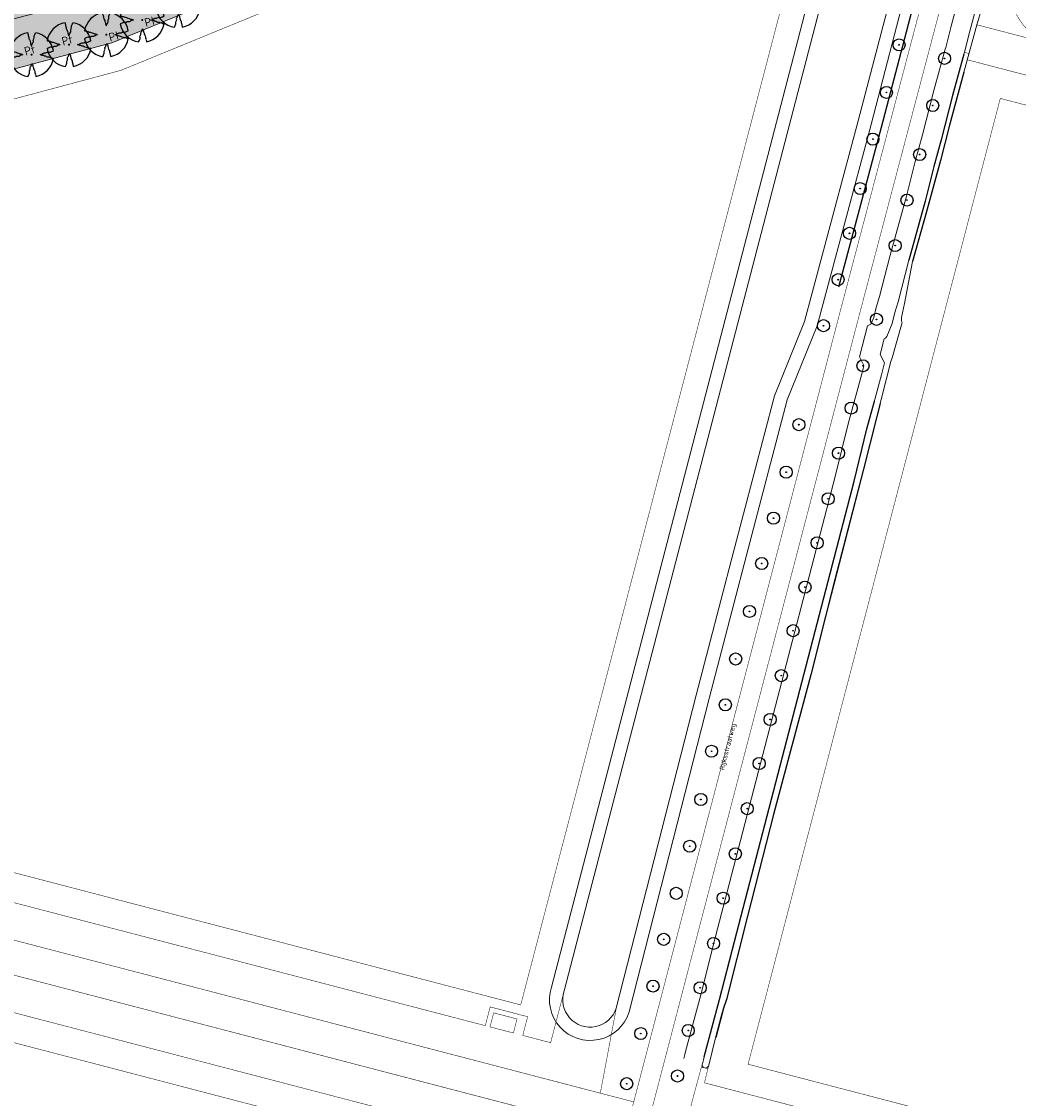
# Model space of a CAD drawing. Header units: metres. Extents: x 102000 to 105000, y 414600 to 420766.
# Tile 165 of 206: x 103392 to 103598, y 419170 to 419392. Entities that reach past the tile are written whole.
import ezdxf

# ---------------------------------------------------------------- set-up
doc = ezdxf.new("R2010")
doc.units = ezdxf.units.M
doc.layers.get('0').update_dxf_attribs({"color": 8})
for name, color, linetype, lineweight in [('00-Ontwerp DKIV', 8, 'Continuous', 0), ('N-GV-GR-BOOM-S', 7, 'Continuous', 25), ('N-RO-WH-WATERLIJN', 150, 'Continuous', 18), ('N-WE-GR-BOOM-T35-500', 50, 'Continuous', 35), ('N-WE-GR-GRAS-A', 252, 'Continuous', 18), ('N-WE-GR-HEESTERS-5 SOORTEN-A', 252, 'Continuous', 18), ('N-WE-GR-HEESTERS-5 SOORTEN-G', 2, 'Continuous', 18), ('N-WE-GR-OEVERBEPLANTING-A', 252, 'Continuous', 18), ('N-WE-GR-RUBUS 2 SOORTEN-G', 3, 'Continuous', 18), ('N-WE-GW-TALUDLIJN-G', 90, 'Continuous', 18), ('N-WE-WH-WATERLIJN-G', 150, 'Continuous', 5)]:
    doc.layers.add(name, color=color, linetype=linetype, lineweight=lineweight)
doc.styles.add('MtXpl_NLCS-ISO', font='NLCS-ISO.ttf')
doc.styles.add('NLCS-ISO-M500-T35', font='NLCS-ISO.ttf', dxfattribs={"height": 1.75})

# ---------------------------------------------------------------- blocks, each defined once
blk = doc.blocks.new('N-SGR-BOOM_1E GROOTTE')
at = {"ltscale": 0.1}
h = blk.add_hatch(color=256, dxfattribs=at)
edge = h.paths.add_edge_path()
edge.add_arc((0, 0), 0.15, 0, 360)
at = {"flags": 128}
for points in [[(-0.52, 2.96), (-0.51, 2.79), (-0.46, 2.71), (-0.45, 2.62), (-0.45, 2.56), (-0.41, 2.45), (-0.37, 2.32), (-0.36, 2.13), (-0.29, 2.04), (-0.23, 1.93), (-0.2, 1.77), (-0.14, 1.59), (-0.13, 1.45), (-0.09, 1.35), (-0.04, 1.25), (0, 1.18), (0.06, 1.4), (0.13, 1.52), (0.19, 1.64), (0.24, 1.72), (0.25, 1.83), (0.23, 1.95), (0.26, 2.04), (0.31, 2.15), (0.35, 2.3), (0.34, 2.36), (0.34, 2.5), (0.38, 2.62), (0.43, 2.71), (0.47, 2.82), (0.53, 2.96)], [(-2.96, 0.52), (-2.79, 0.51), (-2.7, 0.46), (-2.62, 0.45), (-2.55, 0.45), (-2.45, 0.41), (-2.32, 0.36), (-2.13, 0.35), (-2.04, 0.28), (-1.92, 0.23), (-1.77, 0.2), (-1.59, 0.13), (-1.45, 0.13), (-1.34, 0.08), (-1.25, 0.04), (-1.18, 0), (-1.4, -0.07), (-1.52, -0.13), (-1.64, -0.2), (-1.72, -0.25), (-1.83, -0.25), (-1.95, -0.24), (-2.04, -0.26), (-2.15, -0.32), (-2.3, -0.36), (-2.36, -0.35), (-2.5, -0.35), (-2.62, -0.39), (-2.71, -0.43), (-2.82, -0.47), (-2.95, -0.54)], [(2.95, -0.51), (2.78, -0.5), (2.7, -0.45), (2.62, -0.44), (2.55, -0.45), (2.44, -0.4), (2.31, -0.36), (2.12, -0.35), (2.03, -0.28), (1.92, -0.22), (1.76, -0.19), (1.59, -0.13), (1.45, -0.13), (1.34, -0.08), (1.24, -0.03), (1.17, 0.01), (1.39, 0.07), (1.51, 0.14), (1.63, 0.2), (1.71, 0.25), (1.82, 0.25), (1.94, 0.24), (2.03, 0.27), (2.14, 0.32), (2.29, 0.36), (2.35, 0.35), (2.49, 0.35), (2.61, 0.39), (2.71, 0.44), (2.81, 0.48), (2.95, 0.54)], [(-0.48, -2.96), (-0.41, -2.82), (-0.37, -2.72), (-0.33, -2.62), (-0.29, -2.5), (-0.29, -2.36), (-0.3, -2.3), (-0.26, -2.15), (-0.21, -2.04), (-0.18, -1.95), (-0.19, -1.83), (-0.19, -1.72), (-0.14, -1.64), (-0.07, -1.53), (-0.01, -1.4), (0.06, -1.18), (0.09, -1.25), (0.14, -1.35), (0.19, -1.46), (0.19, -1.6), (0.25, -1.77), (0.28, -1.93), (0.34, -2.04), (0.41, -2.13), (0.42, -2.32), (0.46, -2.45), (0.51, -2.56), (0.5, -2.63), (0.52, -2.71), (0.57, -2.79), (0.58, -2.94)]]:
    blk.add_lwpolyline(points, dxfattribs=at)
for start, end in [(100.0002, 170.1098), (10.2999, 79.792), (190.3241, 260.8433), (281.0946, 350.0621)]:
    blk.add_arc((0, 0), 3, start, end)

msp = doc.modelspace()

# ---------------------------------------------------------------- hatches: boundary and pattern name
at = {"ltscale": 0.1}
h = msp.add_hatch(color=256, dxfattribs=at)
edge = h.paths.add_edge_path()
edge.add_arc((103572.98, 419387.51), 0.075, 0, 360)
h = msp.add_hatch(color=256, dxfattribs=at)
edge = h.paths.add_edge_path()
edge.add_arc((103582.38, 419384.73), 0.075, 0, 360)
h = msp.add_hatch(color=256, dxfattribs=at)
edge = h.paths.add_edge_path()
edge.add_arc((103570.36, 419377.7), 0.075, 0, 360)
h = msp.add_hatch(color=256, dxfattribs=at)
edge = h.paths.add_edge_path()
edge.add_arc((103579.93, 419375), 0.075, 0, 360)
h = msp.add_hatch(color=256, dxfattribs=at)
edge = h.paths.add_edge_path()
edge.add_arc((103567.58, 419368.04), 0.075, 0, 360)
h = msp.add_hatch(color=256, dxfattribs=at)
edge = h.paths.add_edge_path()
edge.add_arc((103577.23, 419364.85), 0.075, 0, 360)
h = msp.add_hatch(color=256, dxfattribs=at)
edge = h.paths.add_edge_path()
edge.add_arc((103564.96, 419357.82), 0.075, 0, 360)
h = msp.add_hatch(color=256, dxfattribs=at)
edge = h.paths.add_edge_path()
edge.add_arc((103574.61, 419355.45), 0.075, 0, 360)
h = msp.add_hatch(color=256, dxfattribs=at)
edge = h.paths.add_edge_path()
edge.add_arc((103562.75, 419348.58), 0.075, 0, 360)
h = msp.add_hatch(color=256, dxfattribs=at)
edge = h.paths.add_edge_path()
edge.add_arc((103572.16, 419346.04), 0.075, 0, 360)
h = msp.add_hatch(color=256, dxfattribs=at)
edge = h.paths.add_edge_path()
edge.add_arc((103560.38, 419339.01), 0.075, 0, 360)
h = msp.add_hatch(color=256, dxfattribs=at)
edge = h.paths.add_edge_path()
edge.add_arc((103557.36, 419329.49), 0.075, 0, 360)
h = msp.add_hatch(color=256, dxfattribs=at)
edge = h.paths.add_edge_path()
edge.add_arc((103568.31, 419330.8), 0.075, 0, 360)
h = msp.add_hatch(color=256, dxfattribs=at)
edge = h.paths.add_edge_path()
edge.add_arc((103565.53, 419321.22), 0.075, 0, 360)
h = msp.add_hatch(color=256, dxfattribs=at)
edge = h.paths.add_edge_path()
edge.add_arc((103552.29, 419309.04), 0.075, 0, 360)
h = msp.add_hatch(color=256, dxfattribs=at)
edge = h.paths.add_edge_path()
edge.add_arc((103560.46, 419303.15), 0.075, 0, 360)
h = msp.add_hatch(color=256, dxfattribs=at)
edge = h.paths.add_edge_path()
edge.add_arc((103549.67, 419299.22), 0.075, 0, 360)
h = msp.add_hatch(color=256, dxfattribs=at)
edge = h.paths.add_edge_path()
edge.add_arc((103558.34, 419293.74), 0.075, 0, 360)
h = msp.add_hatch(color=256, dxfattribs=at)
edge = h.paths.add_edge_path()
edge.add_arc((103547.05, 419289.73), 0.075, 0, 360)
h = msp.add_hatch(color=256, dxfattribs=at)
edge = h.paths.add_edge_path()
edge.add_arc((103556.07, 419284.63), 0.075, 0, 360)
h = msp.add_hatch(color=256, dxfattribs=at)
edge = h.paths.add_edge_path()
edge.add_arc((103544.6, 419280.35), 0.075, 0, 360)
h = msp.add_hatch(color=256, dxfattribs=at)
edge = h.paths.add_edge_path()
edge.add_arc((103553.54, 419275.47), 0.075, 0, 360)
h = msp.add_hatch(color=256, dxfattribs=at)
edge = h.paths.add_edge_path()
edge.add_arc((103542.07, 419270.46), 0.075, 0, 360)
h = msp.add_hatch(color=256, dxfattribs=at)
edge = h.paths.add_edge_path()
edge.add_arc((103551.08, 419266.47), 0.075, 0, 360)
h = msp.add_hatch(color=256, dxfattribs=at)
edge = h.paths.add_edge_path()
edge.add_arc((103539.22, 419260.63), 0.075, 0, 360)
h = msp.add_hatch(color=256, dxfattribs=at)
edge = h.paths.add_edge_path()
edge.add_arc((103548.65, 419257.19), 0.075, 0, 360)
h = msp.add_hatch(color=256, dxfattribs=at)
edge = h.paths.add_edge_path()
edge.add_arc((103537.09, 419251.14), 0.075, 0, 360)
h = msp.add_hatch(color=256, dxfattribs=at)
edge = h.paths.add_edge_path()
edge.add_arc((103546.36, 419248.11), 0.075, 0, 360)
h = msp.add_hatch(color=256, dxfattribs=at)
edge = h.paths.add_edge_path()
edge.add_arc((103534.25, 419241.56), 0.075, 0, 360)
h = msp.add_hatch(color=256, dxfattribs=at)
edge = h.paths.add_edge_path()
edge.add_arc((103544.07, 419239.03), 0.075, 0, 360)
h = msp.add_hatch(color=256, dxfattribs=at)
edge = h.paths.add_edge_path()
edge.add_arc((103532.02, 419231.59), 0.075, 0, 360)
h = msp.add_hatch(color=256, dxfattribs=at)
edge = h.paths.add_edge_path()
edge.add_arc((103541.62, 419229.7), 0.075, 0, 360)
h = msp.add_hatch(color=256, dxfattribs=at)
edge = h.paths.add_edge_path()
edge.add_arc((103529.73, 419221.93), 0.075, 0, 360)
h = msp.add_hatch(color=256, dxfattribs=at)
edge = h.paths.add_edge_path()
edge.add_arc((103539.16, 419220.38), 0.075, 0, 360)
h = msp.add_hatch(color=256, dxfattribs=at)
edge = h.paths.add_edge_path()
edge.add_arc((103536.63, 419211.19), 0.075, 0, 360)
h = msp.add_hatch(color=256, dxfattribs=at)
edge = h.paths.add_edge_path()
edge.add_arc((103524.35, 419202.7), 0.075, 0, 360)
h = msp.add_hatch(color=256, dxfattribs=at)
edge = h.paths.add_edge_path()
edge.add_arc((103534.66, 419201.86), 0.075, 0, 360)
h = msp.add_hatch(color=256, dxfattribs=at)
edge = h.paths.add_edge_path()
edge.add_arc((103522.15, 419193.04), 0.075, 0, 360)
h = msp.add_hatch(color=256, dxfattribs=at)
edge = h.paths.add_edge_path()
edge.add_arc((103531.88, 419192.7), 0.075, 0, 360)
h = msp.add_hatch(color=256, dxfattribs=at)
edge = h.paths.add_edge_path()
edge.add_arc((103519.61, 419183.22), 0.075, 0, 360)
h = msp.add_hatch(color=256, dxfattribs=at)
edge = h.paths.add_edge_path()
edge.add_arc((103529.43, 419183.86), 0.075, 0, 360)
h = msp.add_hatch(color=256, dxfattribs=at)
edge = h.paths.add_edge_path()
edge.add_arc((103516.71, 419172.87), 0.075, 0, 360)
h = msp.add_hatch(color=256, dxfattribs=at)
edge = h.paths.add_edge_path()
edge.add_arc((103527.22, 419174.46), 0.075, 0, 360)
at = {"layer": 'N-WE-GR-GRAS-A'}
h = msp.add_hatch(dxfattribs=at)
h.set_pattern_fill('AGR-GRAS_01-SO', color=256, scale=0.1, pattern_type=2)
h.set_pattern_definition([(0, (0, 500), (2.5, 2.5), [0.3, -2]), (45, (1, 500.5), (-0.282842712, 4.666904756), [0.3, -2]), (30, (0.2, 500.3), (0.568653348, 3.21506351), [0.3, -2]), (15, (0.8, 501.2), (0.964067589, 1.8112354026), [0.3, -2]), (135, (0.4, 505), (-0.070710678, -1.6263455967), [0.3, -2]), (150, (3, 501), (0.5392304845, -1.4660254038), [0.3, -2]), (165, (0.6, 500.1), (0.358630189, -1.752536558), [0.3, -2]), (85, (1, 501), (-2.181693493, 2.600041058), [0.3, -2]), (100, (0, 500), (-2.780294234, 1.946782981), [0.3, -2])])
edge = h.paths.add_edge_path()
edge.add_line((103210.11, 419417.08), (103217.93, 419417.64))
edge.add_line((103217.93, 419417.64), (103234.08, 419357.33))
edge.add_line((103234.08, 419357.33), (103254.83, 419362.93))
edge.add_line((103254.83, 419362.93), (103256.39, 419357.1))
edge.add_line((103256.39, 419357.1), (103316.6, 419373.21))
edge.add_line((103316.6, 419373.21), (103315.01, 419379.16))
edge.add_line((103315.01, 419379.16), (103385.83, 419398.26))
edge.add_line((103385.83, 419398.26), (103387.46, 419392.18))
edge.add_line((103387.46, 419392.18), (103406.53, 419397.2))
edge.add_line((103406.53, 419397.2), (103442.3, 419411.88))
edge.add_line((103442.3, 419411.88), (103439.47, 419418.78))
edge.add_line((103439.47, 419418.78), (103529.82, 419455.2))
edge.add_line((103529.82, 419455.2), (103532.43, 419448.85))
edge.add_line((103532.43, 419448.85), (103572.69, 419465.37))
edge.add_line((103572.69, 419465.37), (103581.63, 419492.91))
edge.add_line((103581.63, 419492.91), (103389.09, 419415.29))
edge.add_line((103389.09, 419415.29), (103250.81, 419378))
edge.add_arc((103249.58, 419382.59), 4.75, 194.9859, 285.093, ccw=False)
edge.add_line((103244.99, 419381.36), (103235.55, 419416.53))
edge.add_arc((103233.71, 419415.74), 2, 23.2211, 91.1811)
edge.add_line((103233.67, 419417.74), (103220.41, 419417.47))
edge.add_line((103220.41, 419417.47), (103210.11, 419417.08))
at = {"layer": 'N-WE-GR-HEESTERS-5 SOORTEN-A'}
h = msp.add_hatch(dxfattribs=at)
h.set_pattern_fill('GOST_GLASS', color=256, scale=0.25)
h.paths.add_polyline_path([(103210.11, 419417.08), (103230.77, 419339.89), (103410.33, 419387.95), (103568.8, 419452.96), (103572.69, 419465.37), (103532.43, 419448.85), (103529.82, 419455.2), (103439.47, 419418.78), (103442.3, 419411.88), (103407.13, 419397.45), (103387.46, 419392.18), (103385.83, 419398.26), (103315.01, 419379.16), (103316.6, 419373.21), (103256.39, 419357.1), (103254.83, 419362.93), (103234.08, 419357.33), (103217.93, 419417.64)])
at = {"layer": 'N-WE-GR-OEVERBEPLANTING-A'}
h = msp.add_hatch(dxfattribs=at)
h.set_pattern_fill('AGR-BEPLANTING_SOORT_01-SO', color=256, scale=0.1, pattern_type=2)
h.set_pattern_definition([(60, (103582.13463, 419496.0748), (-0.2886752, 0.4999999), [0.144338, -0.433013]), (120, (103582.13463, 419496.0748), (-0.5773502, -1e-07), [0.144338, -0.433013]), (270, (103582.13463, 419496.07482), (0.288675, -0.5), [0.125, -0.875])])
edge = h.paths.add_edge_path()
edge.add_line((103568.8, 419452.96), (103581.63, 419492.91))
edge.add_line((103581.63, 419492.91), (103389.09, 419415.29))
edge.add_line((103389.09, 419415.29), (103250.81, 419378))
edge.add_arc((103249.58, 419382.59), 4.75, 194.9859, 285.093, ccw=False)
edge.add_line((103244.99, 419381.36), (103235.55, 419416.53))
edge.add_arc((103233.71, 419415.74), 2, 23.2211, 91.1804)
edge.add_line((103233.67, 419417.74), (103220.41, 419417.47))
edge.add_arc((103220.27, 419423.92), 6.45, 181.2023, 271.2023, ccw=False)
edge.add_line((103213.82, 419423.78), (103213.82, 419425.02))
edge.add_arc((103220.51, 419424.52), 6.71, 93.3467, 175.7141, ccw=False)
edge.add_line((103220.12, 419431.22), (103239.06, 419431.62))
edge.add_line((103239.06, 419431.62), (103291.97, 419438.06))
edge.add_line((103291.97, 419438.06), (103374.13, 419460.22))
edge.add_line((103374.13, 419460.22), (103571.21, 419539.65))
edge.add_line((103571.21, 419539.65), (103602.95, 419530.99))
edge.add_line((103602.95, 419530.99), (103600.56, 419527.5))
edge.add_line((103600.56, 419527.5), (103571.46, 419535.44))
edge.add_line((103571.46, 419535.44), (103375.41, 419456.41))
edge.add_line((103375.41, 419456.41), (103292.05, 419433.93))
edge.add_line((103292.05, 419433.93), (103239.14, 419428.02))
edge.add_line((103239.14, 419428.02), (103220.19, 419427.62))
edge.add_arc((103220.27, 419423.92), 3.7, 91.2023, 271.2023)
edge.add_line((103220.35, 419420.22), (103235.55, 419420.53))
edge.add_arc((103235.43, 419418.04), 2.5, 14.9905, 87.3009, ccw=False)
edge.add_line((103237.84, 419418.68), (103247.64, 419382.07))
edge.add_line((103247.64, 419382.07), (103247.62, 419382.16))
edge.add_arc((103249.57, 419382.58), 1.99, 192.1416, 259.5061)
edge.add_line((103249.21, 419380.62), (103250.1, 419380.66))
edge.add_line((103250.1, 419380.66), (103388.17, 419417.89))
edge.add_line((103388.17, 419417.89), (103582.13, 419496.07))
edge.add_arc((103582.99, 419494.36), 1.91, -12.4829, 116.4606, ccw=False)
edge.add_line((103584.86, 419493.95), (103571.98, 419454.28))
edge.add_line((103571.98, 419454.28), (103568.8, 419452.96))

# ---------------------------------------------------------------- linework, layer by layer
for p, q in [((103569.37, 419370.52), (103577.06, 419400)), ((103586.37, 419385.59), (103584.03, 419377.08)), ((103586.36, 419381.9), (103583.35, 419370.66)), ((103584.03, 419377.08), (103581.68, 419367.92)), ((103560.56, 419337.54), (103569.37, 419370.52)), ((103583.35, 419370.66), (103581.55, 419363.64)), ((103581.68, 419367.92), (103580.18, 419362.39)), ((103580.18, 419362.39), (103578.37, 419355.25)), ((103581.55, 419363.64), (103578.6, 419352.81)), ((103578.37, 419355.25), (103575, 419343.06)), ((103578.6, 419352.81), (103575.78, 419342.76)), ((103566.33, 419308.21), (103567.87, 419313.88)), ((103569.07, 419313.42), (103568.3, 419310.46)), ((103568.3, 419310.46), (103565.6, 419299.82)), ((103563.68, 419297.38), (103566.33, 419308.21)), ((103565.6, 419299.82), (103557.83, 419269.66)), ((103538.95, 419202.27), (103563.68, 419297.38)), ((103557.83, 419269.66), (103554.76, 419257.34)), ((103554.76, 419257.34), (103547.12, 419228.79)), ((103547.12, 419228.79), (103541.64, 419207.5)), ((103541.64, 419207.5), (103537.31, 419190.25)), ((103535.88, 419190.26), (103538.95, 419202.27)), ((103532.74, 419178.45), (103535.88, 419190.26)), ((103537.31, 419190.25), (103536.61, 419188.25)), ((103536.2, 419186.55), (103535.94, 419185.56)), ((103536.61, 419188.25), (103536.2, 419186.57)), ((103535.94, 419185.56), (103535.14, 419182.42)), ((103535.14, 419182.42), (103535.08, 419182.37))]:
    msp.add_line(p, q)
for centre, radius in [((103572.98, 419387.51), 1.25), ((103572.98, 419387.51), 0.0225), ((103582.38, 419384.73), 1.25), ((103582.38, 419384.73), 0.0225), ((103570.36, 419377.7), 1.25), ((103570.36, 419377.7), 0.0225), ((103579.93, 419375), 1.25), ((103579.93, 419375), 0.0225), ((103567.58, 419368.04), 1.25), ((103567.58, 419368.04), 0.0225), ((103577.23, 419364.85), 1.25), ((103577.23, 419364.85), 0.0225), ((103564.96, 419357.82), 1.25), ((103564.96, 419357.82), 0.0225), ((103574.61, 419355.45), 1.25), ((103574.61, 419355.45), 0.0225), ((103562.75, 419348.58), 1.25), ((103562.75, 419348.58), 0.0225), ((103572.16, 419346.04), 1.25), ((103572.16, 419346.04), 0.0225), ((103560.38, 419339.01), 1.25), ((103560.38, 419339.01), 0.0225), ((103568.31, 419330.8), 1.25), ((103557.36, 419329.49), 1.25), ((103557.36, 419329.49), 0.0225), ((103568.31, 419330.8), 0.0225), ((103565.53, 419321.22), 1.25), ((103565.53, 419321.22), 0.0225), ((103563.08, 419312.47), 1.25), ((103552.29, 419309.04), 1.25), ((103552.29, 419309.04), 0.0225), ((103560.46, 419303.15), 1.25), ((103560.46, 419303.15), 0.0225), ((103549.67, 419299.22), 1.25), ((103549.67, 419299.22), 0.0225), ((103558.34, 419293.74), 1.25), ((103558.34, 419293.74), 0.0225), ((103547.05, 419289.73), 1.25), ((103547.05, 419289.73), 0.0225), ((103556.07, 419284.63), 1.25), ((103556.07, 419284.63), 0.0225), ((103544.6, 419280.35), 1.25), ((103544.6, 419280.35), 0.0225), ((103553.54, 419275.47), 1.25), ((103553.54, 419275.47), 0.0225), ((103542.07, 419270.46), 1.25), ((103542.07, 419270.46), 0.0225), ((103551.08, 419266.47), 1.25), ((103551.08, 419266.47), 0.0225), ((103539.22, 419260.63), 1.25), ((103539.22, 419260.63), 0.0225), ((103548.65, 419257.19), 1.25), ((103548.65, 419257.19), 0.0225), ((103537.09, 419251.14), 1.25), ((103537.09, 419251.14), 0.0225), ((103546.36, 419248.11), 1.25), ((103546.36, 419248.11), 0.0225), ((103534.25, 419241.56), 1.25), ((103534.25, 419241.56), 0.0225), ((103544.07, 419239.03), 1.25), ((103544.07, 419239.03), 0.0225), ((103532.02, 419231.59), 1.25), ((103532.02, 419231.59), 0.0225), ((103541.62, 419229.7), 1.25), ((103541.62, 419229.7), 0.0225), ((103529.73, 419221.93), 1.25), ((103529.73, 419221.93), 0.0225), ((103539.16, 419220.38), 1.25), ((103539.16, 419220.38), 0.0225), ((103526.95, 419212.2), 1.25), ((103536.63, 419211.19), 1.25), ((103536.63, 419211.19), 0.0225), ((103524.35, 419202.7), 1.25), ((103524.35, 419202.7), 0.0225), ((103534.66, 419201.86), 1.25), ((103534.66, 419201.86), 0.0225), ((103522.15, 419193.04), 1.25), ((103522.15, 419193.04), 0.0225), ((103531.88, 419192.7), 1.25), ((103531.88, 419192.7), 0.0225), ((103519.61, 419183.22), 1.25), ((103529.43, 419183.86), 1.25), ((103519.61, 419183.22), 0.0225), ((103529.43, 419183.86), 0.0225), ((103527.22, 419174.46), 1.25), ((103516.71, 419172.87), 1.25), ((103527.22, 419174.46), 0.0225), ((103516.71, 419172.87), 0.0225)]:
    msp.add_circle(centre, radius)
at = {"ltscale": 0.1}
for centre in [(103572.98, 419387.51), (103582.38, 419384.73), (103570.36, 419377.7), (103579.93, 419375), (103567.58, 419368.04), (103577.23, 419364.85), (103564.96, 419357.82), (103574.61, 419355.45), (103562.75, 419348.58), (103572.16, 419346.04), (103560.38, 419339.01), (103557.36, 419329.49), (103568.31, 419330.8), (103565.53, 419321.22), (103552.29, 419309.04), (103560.46, 419303.15), (103549.67, 419299.22), (103558.34, 419293.74), (103547.05, 419289.73), (103556.07, 419284.63), (103544.6, 419280.35), (103553.54, 419275.47), (103542.07, 419270.46), (103551.08, 419266.47), (103539.22, 419260.63), (103548.65, 419257.19), (103537.09, 419251.14), (103546.36, 419248.11), (103534.25, 419241.56), (103544.07, 419239.03), (103532.02, 419231.59), (103541.62, 419229.7), (103529.73, 419221.93), (103539.16, 419220.38), (103536.63, 419211.19), (103524.35, 419202.7), (103534.66, 419201.86), (103522.15, 419193.04), (103531.88, 419192.7), (103519.61, 419183.22), (103529.43, 419183.86), (103516.71, 419172.87), (103527.22, 419174.46)]:
    msp.add_circle(centre, 0.075, dxfattribs=at)
at = {"layer": '00-Ontwerp DKIV', "transparency": 33554687, "const_width": 0.1}
for points in [[(103522.04, 419168.1), (103546.74, 419262.72), (103548.62, 419269.91), (103564.75, 419331.67), (103592.03, 419435.06), (103593.82, 419441.83), (103596.08, 419450.4), (103636.95, 419606.91), (103626.84, 419602.9), (103626.84, 419602.9, -0.614233), (103630.84, 419599.36), (103592.21, 419451.41), (103589.95, 419442.84), (103588.16, 419436.07), (103560.88, 419332.69), (103544.75, 419270.92), (103542.87, 419263.73), (103518.17, 419169.11)], [(103599.68, 419414.74), (103596.39, 419402.16, 0.414214), (103604.97, 419387.52)], [(103604.97, 419387.52), (103589.06, 419391.67), (103588.62, 419390.07), (103587.42, 419385.74), (103587.07, 419384.44), (103706.46, 419353.27, -0.405343)]]:
    msp.add_lwpolyline(points, format="xyb", dxfattribs=at)
for points in [[(103561.19, 419443.35), (103418.81, 419384.95), (103412.25, 419382.26), (103226.53, 419332.54), (103205.71, 419410.3), (103091.83, 419392.04), (103100.69, 419322.42), (103136.93, 419187.04), (103166.68, 419193.12), (103321.2, 419234.48), (103494.82, 419189.15)], [(103533.49, 419175.96), (103532.14, 419176.31), (103532.56, 419177.8), (103532.74, 419178.45), (103535.88, 419190.26), (103538.95, 419202.27), (103541.77, 419213.1), (103548.73, 419239.89), (103563.68, 419297.38), (103566.33, 419308.21), (103569.34, 419319.33), (103569.94, 419321.83), (103569.05, 419323.53), (103569.89, 419326.77), (103570.15, 419326.91), (103570.43, 419327.24), (103571.57, 419329.98), (103572.12, 419332.24), (103572.78, 419334.44), (103575, 419343.06), (103578.37, 419355.25), (103580.18, 419362.39), (103581.68, 419367.92), (103584.03, 419377.08), (103586.37, 419385.59), (103586.48, 419385.98), (103587.42, 419385.74), (103586.62, 419382.84), (103586.36, 419381.9), (103583.35, 419370.66), (103581.55, 419363.64), (103578.6, 419352.81), (103575.78, 419342.76), (103574.08, 419334.08), (103573.48, 419331.16), (103573.5, 419330.81), (103573.51, 419330.46), (103573.6, 419330.12), (103571.52, 419322.86), (103571.31, 419322.12), (103568.3, 419310.46), (103565.6, 419299.82), (103559.73, 419277.02), (103557.83, 419269.66), (103554.76, 419257.34), (103549.97, 419239.45), (103547.12, 419228.79), (103541.64, 419207.5), (103537.31, 419190.25), (103536.61, 419188.25), (103536.26, 419186.8), (103535.08, 419182.37), (103533.49, 419175.96)], [(103493.31, 419183.35), (103488.47, 419184.61), (103489.23, 419187.51), (103494.06, 419186.25), (103493.31, 419183.35)]]:
    msp.add_lwpolyline(points, close=True, dxfattribs=at)
for points in [[(103664.36, 419144.89), (103541.79, 419176.89), (103593.89, 419376.46), (103712.84, 419345.4)], [(103301.65, 418954.61), (103235.28, 418936.84), (103205.53, 418930.76), (103146.79, 419150.2), (103183.54, 419162.44), (103321.3, 419199.32), (103486.23, 419156.26), (103427.25, 418930.31), (103352.93, 418949.72), (103315.95, 418959.37)], [(103657.58, 419140.46), (103532.77, 419173.05), (103533.49, 419175.96), (103532.14, 419176.31), (103529.41, 419166.17)]]:
    msp.add_lwpolyline(points, dxfattribs=at)
for points in [[(103514.56, 419188.45, -0.37271), (103508.18, 419184.64), (103508.18, 419184.64, -0.412602), (103503.57, 419191.21), (103501, 419181.34), (103495.24, 419182.84), (103496.25, 419186.71), (103488.51, 419188.74), (103487.5, 419184.86), (103354.98, 419219.46), (103330.81, 419225.77, 0.129956), (103311.64, 419225.71), (103293.68, 419220.91), (103264.7, 419213.15), (103168.06, 419187.28), (103131.13, 419179.73), (103131.92, 419176.75), (103132.21, 419176.64), (103139.86, 419173.86), (103169.78, 419179.98), (103313.58, 419218.47, -0.129956), (103328.91, 419218.52), (103511.26, 419170.91), (103514.56, 419188.45, -0.412065)], [(103136.53, 419169.01, -1.000006), (103137.31, 419166.11), (103134.94, 419165.47), (103136.17, 419160.89, -0.000374), (103136.19, 419160.9), (103139.52, 419162.01), (103143.14, 419163.21), (103179.65, 419175.37), (103313.6, 419211.23, -0.129956), (103328.94, 419211.28), (103516.4, 419162.33), (103518.17, 419169.11), (103328.91, 419218.52, 0.129956), (103313.58, 419218.47), (103169.78, 419179.98), (103139.86, 419173.86), (103136.12, 419173.1), (103133.61, 419172.58, -0.007685), (103133.07, 419172.48), (103134.17, 419168.37), (103136.53, 419169.01, -1.000006)], [(103492.9, 419150.17, -0.414497), (103500.47, 419154.61), (103500.86, 419154.51, -0.358814), (103505.48, 419148.12), (103509.54, 419164.13), (103328.94, 419211.28, 0.129956), (103313.6, 419211.23), (103179.65, 419175.37), (103143.14, 419163.21), (103137.58, 419156.58), (103137.38, 419156.35), (103138.11, 419153.63), (103181.81, 419168.19), (103315.54, 419203.98, -0.129956), (103327.04, 419204.02), (103366.03, 419193.84), (103495.47, 419160.05), (103492.9, 419150.17, -0.414497)]]:
    msp.add_lwpolyline(points, format="xyb", close=True, dxfattribs=at)
at = {"layer": 'N-RO-WH-WATERLIJN', "color": 8, "transparency": 33554687}
msp.add_lwpolyline([(103571.98, 419454.27), (103503.79, 419192.04, 1.002086), (103514.56, 419188.45), (103531.08, 419253.14), (103538.71, 419282.48), (103547.22, 419315.01), (103553.46, 419330.34), (103564.53, 419371.79), (103572.23, 419401.28)], format="xyb", dxfattribs=at)
at = {"layer": 'N-WE-GR-HEESTERS-5 SOORTEN-G', "color": 8}
msp.add_lwpolyline([(103210.11, 419417.08), (103230.77, 419339.89), (103410.33, 419387.95), (103568.8, 419452.96), (103572.69, 419465.37), (103532.43, 419448.85), (103529.82, 419455.2), (103439.47, 419418.78), (103442.3, 419411.88), (103407.13, 419397.45), (103387.46, 419392.18), (103385.83, 419398.26), (103315.01, 419379.16), (103316.6, 419373.21), (103256.39, 419357.1), (103254.83, 419362.93), (103234.08, 419357.33), (103217.93, 419417.64)], close=True, dxfattribs=at)
at = {"layer": 'N-WE-GR-RUBUS 2 SOORTEN-G', "color": 8}
msp.add_lwpolyline([(103528.49, 419178.09), (103528.71, 419178.88), (103528.89, 419179.51), (103532.01, 419191.26), (103535.08, 419203.27), (103537.9, 419214.11), (103544.86, 419240.89), (103559.8, 419298.36), (103562.46, 419309.2), (103565.46, 419320.32), (103565.7, 419321.3), (103564.79, 419323.04), (103566.46, 419329.47), (103567.17, 419329.81), (103567.76, 419331.22), (103568.25, 419333.28), (103568.92, 419335.51), (103571.14, 419344.09), (103574.5, 419356.28), (103576.31, 419363.41), (103577.81, 419368.95), (103580.16, 419378.11), (103582.51, 419386.63), (103582.61, 419387.01), (103583.76, 419391.36), (103584.86, 419395.49)], dxfattribs=at)
at = {"layer": 'N-WE-GW-TALUDLIJN-G', "color": 8, "transparency": 33554687, "flags": 128}
msp.add_lwpolyline([(103569.33, 419455.04), (103501.15, 419192.81, 1.002109), (103517.21, 419187.69), (103533.74, 419252.46), (103541.37, 419281.78), (103549.83, 419314.14), (103556.07, 419329.46), (103567.19, 419371.09), (103574.89, 419400.58)], format="xyb", dxfattribs=at)
at = {"layer": 'N-WE-WH-WATERLIJN-G', "color": 8, "flags": 128}
msp.add_lwpolyline([(103591.49, 419400), (103589.06, 419391.67), (103586.62, 419382.84), (103586.36, 419381.9), (103583.35, 419370.66), (103581.55, 419363.64), (103578.6, 419352.81), (103575.78, 419342.76), (103574.08, 419334.08), (103573.48, 419331.16), (103573.5, 419330.81), (103573.51, 419330.46), (103573.6, 419330.12), (103571.52, 419322.86), (103571.31, 419322.12), (103568.3, 419310.46), (103565.6, 419299.82), (103559.73, 419277.02), (103557.83, 419269.66), (103554.76, 419257.34), (103549.97, 419239.45), (103547.12, 419228.79), (103541.64, 419207.5), (103537.31, 419190.25), (103536.61, 419188.25), (103536.26, 419186.8), (103535.08, 419182.37), (103533.66, 419176.67, -1.065723), (103532.34, 419177), (103532.56, 419177.8), (103532.74, 419178.45), (103535.88, 419190.26), (103538.95, 419202.27), (103541.77, 419213.1), (103548.73, 419239.89), (103563.68, 419297.38), (103566.33, 419308.21), (103569.34, 419319.33), (103569.94, 419321.83), (103569.05, 419323.53), (103569.89, 419326.77), (103570.15, 419326.91), (103570.43, 419327.24), (103571.57, 419329.98), (103572.12, 419332.24), (103572.78, 419334.44), (103575, 419343.06), (103578.37, 419355.25), (103580.18, 419362.39), (103581.68, 419367.92), (103584.03, 419377.08), (103586.37, 419385.59), (103586.48, 419385.98), (103587.63, 419390.33), (103588.72, 419394.45)], format="xyb", dxfattribs=at)

# ---------------------------------------------------------------- block references
at = {"layer": 'N-GV-GR-BOOM-S', "transparency": 33554687, "xscale": 1.533157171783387, "yscale": 1.533157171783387, "zscale": 1.533157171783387}
for p in [(103424.03, 419395.69), (103416.63, 419392.66), (103409.23, 419389.62), (103401.5, 419387.56), (103393.77, 419385.5)]:
    msp.add_blockref('N-SGR-BOOM_1E GROOTTE', p, dxfattribs=at)

# ---------------------------------------------------------------- texts
at = {"style": 'MtXpl_NLCS-ISO'}
msp.add_text('Rijksstraatweg', height=1, rotation=75.7553, dxfattribs=at).set_placement((103536.81, 419237.59))
at = {"layer": 'N-WE-GR-BOOM-T35-500', "style": 'NLCS-ISO-M500-T35'}
for p in [(103417.38, 419391.2), (103400.28, 419387.35), (103409.99, 419388.17), (103392.55, 419385.29)]:
    msp.add_text('Pt', height=1.75, rotation=15.09, dxfattribs=at).set_placement(p)

doc.saveas('drawing.dxf')
